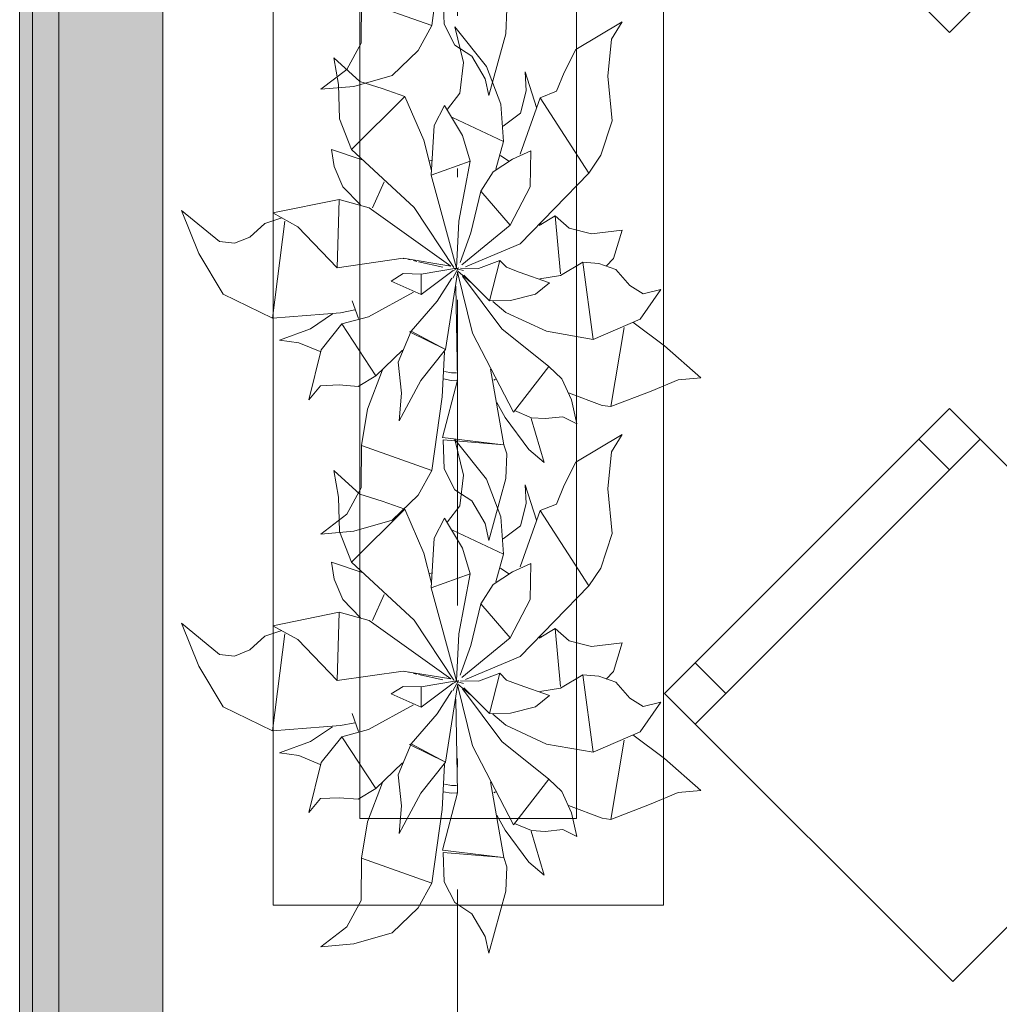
# Model space of a CAD drawing. Header units: millimetres. Extents: x 0 to 1184, y 0 to 836.
# Tile 58 of 86: x 81 to 92, y 576 to 587. Entities that reach past the tile are written whole.
import ezdxf
from ezdxf.xclip import XClip

# ---------------------------------------------------------------- set-up
doc = ezdxf.new("R2010")
doc.units = ezdxf.units.MM
doc.header["$MEASUREMENT"] = 0
doc.header["$XCLIPFRAME"] = 0
doc.linetypes.add('Штриховая', pattern=[5.644444, 2.822222, -2.822222])
doc.linetypes.add('Штрихпунктирная', pattern=[6.702778, 3.527778, -1.763889, 0, -1.411111])
for name, color, linetype in [('Интерьер - Мебель', 7, 'Continuous'), ('Конструктив - Стены наружние фасад', 7, 'Continuous'), ('Элемент Модели - Зона', 7, 'Continuous'), ('Элемент Модели - Оси', 7, 'Continuous')]:
    doc.layers.add(name, color=color, linetype=linetype)

# ---------------------------------------------------------------- blocks, each defined once
blk = doc.blocks.new('Чертеж_4_4', base_point=(-278.479, 89.564))
at = {"layer": 'Конструктив - Стены наружние фасад', "linetype": 'Continuous', "lineweight": 0, "true_color": 0x000000}
for points in [[(80.971, 630.564), (80.971, 512.189), (81.121, 512.189), (81.121, 630.564)], [(81.421, 626.564), (81.121, 626.564), (81.121, 512.189), (81.421, 512.189)], [(81.421, 626.564), (81.421, 512.189), (82.621, 512.189), (82.621, 626.564)]]:
    blk.add_hatch(color=18, dxfattribs=at).paths.add_polyline_path(points)
at = {"layer": 'Интерьер - Мебель', "color": 7, "linetype": 'Continuous', "lineweight": 15}
for p, q in [((83.895, 591.844), (83.895, 576.844)), ((88.395, 576.844), (88.395, 591.844)), ((84.895, 590.844), (84.895, 577.844)), ((87.395, 577.844), (87.395, 590.844)), ((88.762, 578.931), (92.05, 582.219)), ((91.697, 581.866), (91.343, 582.219)), ((89.116, 579.285), (88.762, 579.638)), ((84.895, 577.844), (87.395, 577.844)), ((83.895, 576.844), (88.395, 576.844))]:
    blk.add_line(p, q, dxfattribs=at)
at = {"layer": 'Интерьер - Мебель', "color": 252, "linetype": 'Continuous', "lineweight": 5}
for p, q in [((85.724, 586.988), (85.844, 587.838)), ((85.724, 586.988), (85.844, 587.838)), ((84.911, 586.787), (84.915, 587.275)), ((84.911, 586.787), (84.915, 587.275)), ((84.915, 587.275), (85.724, 586.988)), ((84.915, 587.275), (85.724, 586.988)), ((85.854, 587.34), (85.866, 587.004)), ((85.854, 587.34), (85.866, 587.004)), ((86.578, 586.893), (86.589, 587.177)), ((86.578, 586.893), (86.589, 587.177)), ((87.386, 586.714), (87.921, 587.033)), ((87.386, 586.714), (87.921, 587.033)), ((87.796, 586.831), (87.921, 587.033)), ((87.796, 586.831), (87.921, 587.033)), ((85.569, 586.702), (85.724, 586.988)), ((85.569, 586.702), (85.724, 586.988)), ((85.866, 587.004), (85.99, 586.764)), ((85.866, 587.004), (85.99, 586.764)), ((85.99, 586.975), (86.091, 586.564)), ((85.99, 586.975), (86.354, 586.516)), ((85.99, 586.975), (86.091, 586.564)), ((85.99, 586.975), (86.354, 586.516)), ((86.381, 586.181), (86.578, 586.893)), ((86.381, 586.181), (86.578, 586.893)), ((87.755, 586.404), (87.796, 586.831)), ((87.755, 586.404), (87.796, 586.831)), ((84.746, 586.483), (84.911, 586.787)), ((84.746, 586.483), (84.911, 586.787)), ((85.268, 586.414), (85.569, 586.702)), ((85.268, 586.414), (85.569, 586.702)), ((85.99, 586.764), (86.187, 586.635)), ((85.99, 586.764), (86.187, 586.635)), ((87.25, 586.449), (87.386, 586.714)), ((87.25, 586.449), (87.386, 586.714)), ((84.595, 586.616), (84.649, 586.308)), ((84.595, 586.616), (84.895, 586.343)), ((84.595, 586.616), (84.649, 586.308)), ((84.595, 586.616), (84.895, 586.343)), ((86.187, 586.635), (86.339, 586.374)), ((86.187, 586.635), (86.339, 586.374)), ((84.446, 586.254), (84.746, 586.483)), ((84.446, 586.254), (84.746, 586.483)), ((86.046, 586.21), (86.091, 586.564)), ((86.046, 586.21), (86.091, 586.564)), ((86.354, 586.516), (86.52, 586.082)), ((86.354, 586.516), (86.52, 586.082)), ((84.825, 586.287), (85.268, 586.414)), ((84.825, 586.287), (85.268, 586.414)), ((84.895, 586.343), (85.153, 586.264)), ((84.895, 586.343), (85.153, 586.264)), ((86.339, 586.374), (86.381, 586.181)), ((86.339, 586.374), (86.381, 586.181)), ((86.803, 586.453), (86.813, 586.235)), ((86.803, 586.453), (86.932, 586.044)), ((86.803, 586.453), (86.813, 586.235)), ((86.803, 586.453), (86.932, 586.044)), ((87.164, 586.23), (87.25, 586.449)), ((87.164, 586.23), (87.25, 586.449)), ((87.755, 586.404), (87.805, 585.889)), ((87.755, 586.404), (87.805, 585.889)), ((84.446, 586.254), (84.825, 586.287)), ((84.446, 586.254), (84.825, 586.287)), ((84.649, 586.308), (84.661, 585.914)), ((84.649, 586.308), (84.661, 585.914)), ((85.153, 586.264), (85.415, 586.17)), ((85.153, 586.264), (85.415, 586.17)), ((86.748, 585.978), (86.813, 586.235)), ((86.748, 585.978), (86.813, 586.235)), ((86.975, 586.154), (87.164, 586.23)), ((86.975, 586.154), (87.164, 586.23)), ((84.797, 585.559), (85.415, 586.17)), ((84.797, 585.559), (85.415, 586.17)), ((85.415, 586.17), (85.632, 585.665)), ((85.415, 586.17), (85.632, 585.665)), ((85.904, 586.025), (86.046, 586.21)), ((85.904, 586.025), (86.046, 586.21)), ((86.743, 585.505), (86.975, 586.154)), ((86.743, 585.505), (86.975, 586.154)), ((86.975, 586.154), (87.536, 585.286)), ((86.975, 586.154), (87.536, 585.286)), ((85.752, 585.836), (85.872, 586.066)), ((85.752, 585.836), (85.872, 586.066)), ((85.872, 586.066), (86.079, 585.719)), ((85.872, 586.066), (86.079, 585.719)), ((86.52, 586.082), (86.552, 585.65)), ((86.52, 586.082), (86.552, 585.65)), ((84.661, 585.914), (84.797, 585.559)), ((84.661, 585.914), (84.797, 585.559)), ((85.965, 585.929), (86.552, 585.65)), ((85.965, 585.929), (86.552, 585.65)), ((86.549, 585.828), (86.748, 585.978)), ((86.549, 585.828), (86.748, 585.978)), ((87.673, 585.493), (87.805, 585.889)), ((87.673, 585.493), (87.805, 585.889)), ((85.718, 585.264), (85.752, 585.836)), ((85.718, 585.264), (85.752, 585.836)), ((85.632, 585.665), (85.721, 585.316)), ((85.632, 585.665), (85.721, 585.316)), ((86.079, 585.719), (86.167, 585.423)), ((86.079, 585.719), (86.167, 585.423)), ((84.568, 585.56), (84.598, 585.363)), ((84.568, 585.56), (84.923, 585.44)), ((84.568, 585.56), (84.598, 585.363)), ((84.568, 585.56), (84.923, 585.44)), ((84.797, 585.559), (85.52, 584.891)), ((84.797, 585.559), (85.52, 584.891)), ((86.464, 585.333), (86.552, 585.65)), ((86.464, 585.333), (86.552, 585.65)), ((85.69, 585.425), (85.727, 585.437)), ((85.69, 585.425), (85.727, 585.437)), ((86.434, 585.302), (86.656, 585.447)), ((86.434, 585.302), (86.656, 585.447)), ((86.517, 585.491), (86.614, 585.424)), ((86.517, 585.491), (86.614, 585.424)), ((86.656, 585.447), (86.865, 585.543)), ((86.656, 585.447), (86.865, 585.543)), ((86.858, 585.128), (86.865, 585.543)), ((86.858, 585.128), (86.865, 585.543)), ((87.536, 585.286), (87.673, 585.493)), ((87.536, 585.286), (87.673, 585.493)), ((84.598, 585.363), (84.697, 585.129)), ((84.598, 585.363), (84.697, 585.129)), ((85.718, 585.264), (86.167, 585.423)), ((85.718, 585.264), (86.167, 585.423)), ((86.037, 584.732), (86.167, 585.423)), ((86.037, 584.732), (86.167, 585.423)), ((85.718, 585.264), (86.009, 584.192)), ((85.718, 585.264), (86.009, 584.192)), ((86.289, 585.078), (86.434, 585.302)), ((86.289, 585.078), (86.434, 585.302)), ((86.745, 584.472), (87.536, 585.286)), ((86.745, 584.472), (87.536, 585.286)), ((84.697, 585.129), (84.903, 584.919)), ((84.697, 585.129), (84.903, 584.919)), ((85.039, 584.887), (85.177, 585.188)), ((85.039, 584.887), (85.177, 585.188)), ((86.627, 584.685), (86.858, 585.128)), ((86.627, 584.685), (86.858, 585.128)), ((83.892, 584.827), (84.655, 584.983)), ((83.892, 584.827), (84.655, 584.983)), ((84.632, 584.193), (84.655, 584.983)), ((84.632, 584.193), (84.655, 584.983)), ((84.655, 584.983), (85.002, 584.887)), ((84.655, 584.983), (85.002, 584.887)), ((86.174, 584.599), (86.289, 585.078)), ((86.174, 584.599), (86.289, 585.078)), ((86.289, 585.078), (86.627, 584.685)), ((86.289, 585.078), (86.627, 584.685)), ((85.002, 584.887), (85.943, 584.215)), ((85.002, 584.887), (85.943, 584.215)), ((85.52, 584.891), (85.977, 584.198)), ((85.52, 584.891), (85.977, 584.198)), ((82.836, 584.857), (83.038, 584.361)), ((82.836, 584.857), (83.275, 584.496)), ((82.836, 584.857), (83.038, 584.361)), ((82.836, 584.857), (83.275, 584.496)), ((83.797, 584.707), (83.994, 584.771)), ((83.797, 584.707), (83.994, 584.771)), ((83.892, 584.827), (84.18, 584.668)), ((83.892, 584.827), (84.18, 584.668)), ((86.962, 584.684), (87.147, 584.793)), ((86.962, 584.684), (87.147, 584.793)), ((87.147, 584.793), (87.21, 584.124)), ((87.147, 584.793), (87.31, 584.653)), ((87.147, 584.793), (87.21, 584.124)), ((87.147, 584.793), (87.31, 584.653)), ((83.626, 584.549), (83.797, 584.707)), ((83.626, 584.549), (83.797, 584.707)), ((83.887, 583.615), (84.028, 584.732)), ((83.887, 583.615), (84.028, 584.732)), ((84.18, 584.668), (84.632, 584.193)), ((84.18, 584.668), (84.632, 584.193)), ((86.009, 584.192), (86.037, 584.732)), ((86.009, 584.192), (86.037, 584.732)), ((86.071, 584.229), (86.627, 584.685)), ((86.071, 584.229), (86.627, 584.685)), ((86.977, 584.715), (86.985, 584.691)), ((86.977, 584.715), (86.985, 584.691)), ((87.31, 584.653), (87.565, 584.588)), ((87.31, 584.653), (87.565, 584.588)), ((83.448, 584.478), (83.626, 584.549)), ((83.448, 584.478), (83.626, 584.549)), ((86.053, 584.257), (86.174, 584.599)), ((86.053, 584.257), (86.174, 584.599)), ((87.565, 584.588), (87.919, 584.627)), ((87.565, 584.588), (87.919, 584.627)), ((87.82, 584.3), (87.919, 584.627)), ((87.82, 584.3), (87.919, 584.627)), ((83.275, 584.496), (83.448, 584.478)), ((83.275, 584.496), (83.448, 584.478)), ((86.112, 584.205), (86.745, 584.472)), ((86.112, 584.205), (86.745, 584.472)), ((83.038, 584.361), (83.32, 583.891)), ((83.038, 584.361), (83.32, 583.891)), ((84.632, 584.193), (85.393, 584.304)), ((84.632, 584.193), (85.393, 584.304)), ((85.393, 584.304), (85.943, 584.215)), ((85.393, 584.304), (85.943, 584.215)), ((85.396, 584.302), (85.406, 584.3)), ((85.396, 584.302), (85.406, 584.3)), ((87.734, 584.212), (87.82, 584.3)), ((87.734, 584.212), (87.82, 584.3)), ((85.454, 584.289), (85.474, 584.285)), ((85.454, 584.289), (85.474, 584.285)), ((85.512, 584.277), (85.551, 584.268)), ((85.512, 584.277), (85.551, 584.268)), ((85.57, 584.264), (85.85, 584.203)), ((85.57, 584.264), (85.85, 584.203)), ((85.601, 584.12), (86.009, 584.192)), ((85.601, 584.12), (86.009, 584.192)), ((85.967, 584.076), (86.031, 584.196)), ((85.967, 584.076), (86.031, 584.196)), ((85.974, 584.165), (86.031, 584.196)), ((85.974, 584.165), (86.031, 584.196)), ((85.984, 584.188), (86.004, 584.183)), ((85.984, 584.188), (86.004, 584.183)), ((85.999, 584.184), (86.009, 584.192)), ((85.999, 584.184), (86.009, 584.192)), ((86.056, 584.191), (86.263, 584.185)), ((86.056, 584.191), (86.263, 584.185)), ((86.263, 584.185), (86.509, 584.278)), ((86.263, 584.185), (86.509, 584.278)), ((86.391, 583.813), (86.509, 584.278)), ((86.391, 583.813), (86.509, 584.278)), ((86.509, 584.278), (86.586, 584.2)), ((86.509, 584.278), (86.586, 584.2)), ((86.586, 584.2), (86.731, 584.143)), ((86.586, 584.2), (86.731, 584.143)), ((87.21, 584.105), (87.466, 584.261)), ((87.21, 584.105), (87.466, 584.261)), ((87.466, 584.261), (87.585, 583.369)), ((87.466, 584.261), (87.65, 584.246)), ((87.466, 584.261), (87.585, 583.369)), ((87.466, 584.261), (87.65, 584.246)), ((87.65, 584.246), (87.846, 584.176)), ((87.65, 584.246), (87.846, 584.176)), ((85.256, 584.039), (85.394, 584.128)), ((85.256, 584.039), (85.394, 584.128)), ((85.394, 584.128), (85.601, 584.12)), ((85.394, 584.128), (85.601, 584.12)), ((85.601, 584.12), (85.603, 583.885)), ((85.601, 584.12), (85.603, 583.885)), ((85.603, 583.885), (85.969, 584.162)), ((85.603, 583.885), (85.969, 584.162)), ((85.788, 583.811), (85.954, 584.074)), ((85.788, 583.811), (85.954, 584.074)), ((85.884, 583.252), (86.022, 584.135)), ((85.884, 583.252), (86.022, 584.135)), ((86.021, 584.144), (86.194, 583.44)), ((86.021, 584.144), (86.194, 583.44)), ((86.023, 584.178), (86.092, 584.162)), ((86.023, 584.178), (86.092, 584.162)), ((86.023, 584.154), (86.169, 584.029)), ((86.023, 584.154), (86.169, 584.029)), ((86.079, 584.099), (86.533, 583.49)), ((86.079, 584.099), (86.533, 583.49)), ((86.093, 584.108), (86.391, 583.813)), ((86.093, 584.108), (86.391, 583.813)), ((86.731, 584.143), (87.083, 584.02)), ((86.731, 584.143), (87.083, 584.02)), ((86.972, 584.068), (87.21, 584.105)), ((86.972, 584.068), (87.21, 584.105)), ((87.846, 584.176), (88.007, 583.991)), ((87.846, 584.176), (88.007, 583.991)), ((85.256, 584.039), (85.603, 583.885)), ((85.256, 584.039), (85.603, 583.885)), ((86.002, 583.981), (86.02, 582.899)), ((86.002, 583.981), (86.02, 582.899)), ((86.922, 583.891), (87.083, 584.02)), ((86.922, 583.891), (87.083, 584.02)), ((88.007, 583.991), (88.161, 583.893)), ((88.007, 583.991), (88.161, 583.893)), ((83.32, 583.891), (83.887, 583.615)), ((83.32, 583.891), (83.887, 583.615)), ((84.994, 583.63), (85.512, 583.913)), ((84.994, 583.63), (85.512, 583.913)), ((86.632, 583.816), (86.922, 583.891)), ((86.632, 583.816), (86.922, 583.891)), ((88.127, 583.602), (88.367, 583.945)), ((88.127, 583.602), (88.367, 583.945)), ((88.161, 583.893), (88.367, 583.945)), ((88.161, 583.893), (88.367, 583.945)), ((84.807, 583.814), (84.878, 583.608)), ((84.807, 583.814), (84.878, 583.608)), ((85.488, 583.464), (85.788, 583.811)), ((85.488, 583.464), (85.788, 583.811)), ((86.391, 583.813), (86.632, 583.816)), ((86.391, 583.813), (86.632, 583.816)), ((86.43, 583.806), (86.577, 583.68)), ((86.43, 583.806), (86.577, 583.68)), ((83.887, 583.615), (84.671, 583.674)), ((83.887, 583.615), (84.671, 583.674)), ((84.324, 583.489), (84.579, 583.662)), ((84.324, 583.489), (84.579, 583.662)), ((84.671, 583.674), (84.836, 583.708)), ((84.671, 583.674), (84.836, 583.708)), ((84.686, 583.547), (84.994, 583.63)), ((84.686, 583.547), (84.994, 583.63)), ((86.577, 583.68), (87.046, 583.462)), ((86.577, 583.68), (87.046, 583.462)), ((84.448, 583.249), (84.686, 583.547)), ((84.448, 583.249), (84.686, 583.547)), ((84.686, 583.547), (85.08, 582.95)), ((84.686, 583.547), (85.08, 582.95)), ((87.585, 583.369), (88.127, 583.602)), ((87.585, 583.369), (88.127, 583.602)), ((87.788, 582.593), (87.945, 583.505)), ((87.788, 582.593), (87.945, 583.505)), ((88.043, 583.566), (88.41, 583.294)), ((88.043, 583.566), (88.41, 583.294)), ((83.966, 583.36), (84.324, 583.489)), ((83.966, 583.36), (84.324, 583.489)), ((85.336, 583.106), (85.488, 583.464)), ((85.336, 583.106), (85.488, 583.464)), ((85.466, 583.457), (85.488, 583.464)), ((85.466, 583.457), (85.488, 583.464)), ((85.466, 583.457), (85.884, 583.252)), ((85.466, 583.457), (85.884, 583.252)), ((85.488, 583.464), (85.884, 583.252)), ((85.488, 583.464), (85.884, 583.252)), ((86.194, 583.44), (86.667, 582.529)), ((86.194, 583.44), (86.667, 582.529)), ((86.533, 583.49), (87.073, 583.057)), ((86.533, 583.49), (87.073, 583.057)), ((87.046, 583.462), (87.585, 583.369)), ((87.046, 583.462), (87.585, 583.369)), ((83.966, 583.36), (84.19, 583.328)), ((83.966, 583.36), (84.19, 583.328)), ((84.19, 583.328), (84.437, 583.228)), ((84.19, 583.328), (84.437, 583.228)), ((88.41, 583.294), (88.827, 582.926)), ((88.41, 583.294), (88.827, 582.926)), ((84.306, 582.672), (84.448, 583.249)), ((84.306, 582.672), (84.448, 583.249)), ((85.08, 582.95), (85.387, 583.243)), ((85.08, 582.95), (85.387, 583.243)), ((85.599, 582.895), (85.884, 583.252)), ((85.599, 582.895), (85.884, 583.252)), ((85.844, 582.708), (85.872, 583.227)), ((85.844, 582.708), (85.872, 583.227)), ((85.336, 583.106), (85.376, 582.75)), ((85.336, 583.106), (85.376, 582.75)), ((86.667, 582.529), (87.073, 583.057)), ((86.667, 582.529), (87.073, 583.057)), ((87.073, 583.057), (87.224, 582.914)), ((87.073, 583.057), (87.224, 582.914)), ((84.877, 582.826), (85.08, 582.95)), ((84.877, 582.826), (85.08, 582.95)), ((84.981, 582.564), (85.157, 583.019)), ((84.981, 582.564), (85.157, 583.019)), ((85.871, 582.998), (85.952, 582.982)), ((85.871, 582.998), (85.952, 582.982)), ((85.952, 582.982), (86.008, 582.985)), ((85.952, 582.982), (86.008, 582.985)), ((86.403, 583.024), (86.554, 582.154)), ((86.403, 583.024), (86.554, 582.154)), ((84.306, 582.672), (84.441, 582.833)), ((84.306, 582.672), (84.441, 582.833)), ((84.441, 582.833), (84.656, 582.843)), ((84.441, 582.833), (84.656, 582.843)), ((84.656, 582.843), (84.877, 582.826)), ((84.656, 582.843), (84.877, 582.826)), ((85.348, 582.431), (85.599, 582.895)), ((85.348, 582.431), (85.599, 582.895)), ((85.848, 582.237), (86.02, 582.899)), ((85.848, 582.237), (86.02, 582.899)), ((85.86, 582.912), (85.948, 582.895)), ((85.86, 582.912), (85.948, 582.895)), ((85.948, 582.895), (86.015, 582.899)), ((85.948, 582.895), (86.015, 582.899)), ((86.44, 582.897), (86.46, 582.91)), ((86.44, 582.897), (86.46, 582.91)), ((87.224, 582.914), (87.337, 582.67)), ((87.224, 582.914), (87.337, 582.67)), ((88.256, 582.773), (88.567, 582.902)), ((88.256, 582.773), (88.567, 582.902)), ((88.567, 582.902), (88.827, 582.926)), ((88.567, 582.902), (88.827, 582.926)), ((85.348, 582.431), (85.376, 582.75)), ((85.348, 582.431), (85.376, 582.75)), ((85.724, 581.858), (85.844, 582.708)), ((85.724, 581.858), (85.844, 582.708)), ((87.3, 582.753), (87.689, 582.606)), ((87.3, 582.753), (87.689, 582.606)), ((87.788, 582.593), (88.256, 582.773)), ((87.788, 582.593), (88.256, 582.773)), ((86.473, 582.642), (86.571, 582.469)), ((86.473, 582.642), (86.571, 582.469)), ((87.337, 582.67), (87.396, 582.394)), ((87.337, 582.67), (87.396, 582.394)), ((87.689, 582.606), (87.788, 582.593)), ((87.689, 582.606), (87.788, 582.593)), ((84.915, 582.144), (84.981, 582.564)), ((84.915, 582.144), (84.981, 582.564)), ((86.68, 582.547), (86.874, 582.463)), ((86.68, 582.547), (86.874, 582.463)), ((86.571, 582.469), (86.844, 582.099)), ((86.571, 582.469), (86.844, 582.099)), ((86.869, 582.457), (87.021, 581.949)), ((86.869, 582.457), (87.021, 581.949)), ((86.874, 582.463), (87.033, 582.455)), ((86.874, 582.463), (87.033, 582.455)), ((87.033, 582.455), (87.234, 582.475)), ((87.033, 582.455), (87.234, 582.475)), ((87.234, 582.475), (87.396, 582.394)), ((87.234, 582.475), (87.396, 582.394)), ((87.386, 581.954), (87.921, 582.273)), ((87.386, 581.954), (87.921, 582.273)), ((87.796, 582.07), (87.921, 582.273)), ((87.796, 582.07), (87.921, 582.273)), ((84.911, 581.656), (84.915, 582.144)), ((84.911, 581.656), (84.915, 582.144)), ((84.915, 582.144), (85.724, 581.858)), ((84.915, 582.144), (85.724, 581.858)), ((85.848, 582.237), (86.516, 582.158)), ((85.848, 582.237), (86.516, 582.158)), ((85.854, 582.209), (85.866, 581.874)), ((85.854, 582.209), (86.554, 582.154)), ((85.854, 582.209), (85.866, 581.874)), ((85.854, 582.209), (86.554, 582.154)), ((85.99, 582.214), (86.091, 581.804)), ((85.99, 582.214), (86.354, 581.756)), ((85.99, 582.214), (86.091, 581.804)), ((85.99, 582.214), (86.354, 581.756)), ((86.554, 582.154), (86.589, 582.047)), ((86.554, 582.154), (86.589, 582.047)), ((86.578, 581.763), (86.589, 582.047)), ((86.578, 581.763), (86.589, 582.047)), ((86.844, 582.099), (87.021, 581.949)), ((86.844, 582.099), (87.021, 581.949)), ((87.755, 581.644), (87.796, 582.07)), ((87.755, 581.644), (87.796, 582.07)), ((87.25, 581.689), (87.386, 581.954)), ((87.25, 581.689), (87.386, 581.954)), ((84.595, 581.856), (84.649, 581.548)), ((84.595, 581.856), (84.895, 581.583)), ((84.595, 581.856), (84.649, 581.548)), ((84.595, 581.856), (84.895, 581.583)), ((85.569, 581.572), (85.724, 581.858)), ((85.569, 581.572), (85.724, 581.858)), ((85.866, 581.874), (85.99, 581.633)), ((85.866, 581.874), (85.99, 581.633)), ((86.046, 581.45), (86.091, 581.804)), ((86.046, 581.45), (86.091, 581.804)), ((86.354, 581.756), (86.52, 581.322)), ((86.354, 581.756), (86.52, 581.322)), ((86.381, 581.05), (86.578, 581.763)), ((86.381, 581.05), (86.578, 581.763)), ((86.803, 581.693), (86.813, 581.475)), ((86.803, 581.693), (86.932, 581.284)), ((86.803, 581.693), (86.813, 581.475)), ((86.803, 581.693), (86.932, 581.284)), ((87.164, 581.469), (87.25, 581.689)), ((87.164, 581.469), (87.25, 581.689)), ((84.746, 581.353), (84.911, 581.656)), ((84.746, 581.353), (84.911, 581.656)), ((84.895, 581.583), (85.153, 581.503)), ((84.895, 581.583), (85.153, 581.503)), ((85.268, 581.284), (85.569, 581.572)), ((85.268, 581.284), (85.569, 581.572)), ((85.99, 581.633), (86.187, 581.505)), ((85.99, 581.633), (86.187, 581.505)), ((87.755, 581.644), (87.805, 581.129)), ((87.755, 581.644), (87.805, 581.129)), ((84.649, 581.548), (84.661, 581.154)), ((84.649, 581.548), (84.661, 581.154)), ((85.153, 581.503), (85.415, 581.41)), ((85.153, 581.503), (85.415, 581.41)), ((86.187, 581.505), (86.339, 581.244)), ((86.187, 581.505), (86.339, 581.244)), ((86.748, 581.218), (86.813, 581.475)), ((86.748, 581.218), (86.813, 581.475)), ((86.975, 581.394), (87.164, 581.469)), ((86.975, 581.394), (87.164, 581.469)), ((84.446, 581.123), (84.746, 581.353)), ((84.446, 581.123), (84.746, 581.353)), ((84.797, 580.799), (85.415, 581.41)), ((84.797, 580.799), (85.415, 581.41)), ((85.415, 581.41), (85.632, 580.904)), ((85.415, 581.41), (85.632, 580.904)), ((85.904, 581.265), (86.046, 581.45)), ((85.904, 581.265), (86.046, 581.45)), ((86.743, 580.745), (86.975, 581.394)), ((86.743, 580.745), (86.975, 581.394)), ((86.975, 581.394), (87.536, 580.526)), ((86.975, 581.394), (87.536, 580.526)), ((84.825, 581.156), (85.268, 581.284)), ((84.825, 581.156), (85.268, 581.284)), ((85.752, 581.076), (85.872, 581.306)), ((85.752, 581.076), (85.872, 581.306)), ((85.872, 581.306), (86.079, 580.959)), ((85.872, 581.306), (86.079, 580.959)), ((86.339, 581.244), (86.381, 581.05)), ((86.339, 581.244), (86.381, 581.05)), ((86.52, 581.322), (86.552, 580.89)), ((86.52, 581.322), (86.552, 580.89)), ((84.446, 581.123), (84.825, 581.156)), ((84.446, 581.123), (84.825, 581.156)), ((84.661, 581.154), (84.797, 580.799)), ((84.661, 581.154), (84.797, 580.799)), ((85.965, 581.169), (86.552, 580.89)), ((85.965, 581.169), (86.552, 580.89)), ((86.549, 581.067), (86.748, 581.218)), ((86.549, 581.067), (86.748, 581.218)), ((87.673, 580.732), (87.805, 581.129)), ((87.673, 580.732), (87.805, 581.129)), ((85.718, 580.504), (85.752, 581.076)), ((85.718, 580.504), (85.752, 581.076)), ((85.632, 580.904), (85.721, 580.556)), ((85.632, 580.904), (85.721, 580.556)), ((86.079, 580.959), (86.167, 580.663)), ((86.079, 580.959), (86.167, 580.663)), ((84.568, 580.799), (84.598, 580.602)), ((84.568, 580.799), (84.923, 580.68)), ((84.568, 580.799), (84.598, 580.602)), ((84.568, 580.799), (84.923, 580.68)), ((84.797, 580.799), (85.52, 580.131)), ((84.797, 580.799), (85.52, 580.131)), ((86.464, 580.572), (86.552, 580.89)), ((86.464, 580.572), (86.552, 580.89)), ((86.656, 580.687), (86.865, 580.783)), ((86.656, 580.687), (86.865, 580.783)), ((86.858, 580.368), (86.865, 580.783)), ((86.858, 580.368), (86.865, 580.783)), ((85.69, 580.665), (85.727, 580.677)), ((85.69, 580.665), (85.727, 580.677)), ((86.434, 580.542), (86.656, 580.687)), ((86.434, 580.542), (86.656, 580.687)), ((86.517, 580.731), (86.614, 580.664)), ((86.517, 580.731), (86.614, 580.664)), ((87.536, 580.526), (87.673, 580.732)), ((87.536, 580.526), (87.673, 580.732)), ((84.598, 580.602), (84.697, 580.368)), ((84.598, 580.602), (84.697, 580.368)), ((85.718, 580.504), (86.167, 580.663)), ((85.718, 580.504), (86.167, 580.663)), ((86.037, 579.972), (86.167, 580.663)), ((86.037, 579.972), (86.167, 580.663)), ((85.718, 580.504), (86.009, 579.432)), ((85.718, 580.504), (86.009, 579.432)), ((86.289, 580.318), (86.434, 580.542)), ((86.289, 580.318), (86.434, 580.542)), ((86.745, 579.712), (87.536, 580.526)), ((86.745, 579.712), (87.536, 580.526)), ((84.697, 580.368), (84.903, 580.158)), ((84.697, 580.368), (84.903, 580.158)), ((85.039, 580.127), (85.177, 580.428)), ((85.039, 580.127), (85.177, 580.428)), ((86.627, 579.925), (86.858, 580.368)), ((86.627, 579.925), (86.858, 580.368)), ((83.892, 580.066), (84.655, 580.222)), ((83.892, 580.066), (84.655, 580.222)), ((84.632, 579.433), (84.655, 580.222)), ((84.632, 579.433), (84.655, 580.222)), ((84.655, 580.222), (85.002, 580.127)), ((84.655, 580.222), (85.002, 580.127)), ((86.174, 579.839), (86.289, 580.318)), ((86.174, 579.839), (86.289, 580.318)), ((86.289, 580.318), (86.627, 579.925)), ((86.289, 580.318), (86.627, 579.925)), ((82.836, 580.096), (83.038, 579.601)), ((82.836, 580.096), (83.275, 579.736)), ((82.836, 580.096), (83.038, 579.601)), ((82.836, 580.096), (83.275, 579.736)), ((85.002, 580.127), (85.943, 579.455)), ((85.002, 580.127), (85.943, 579.455)), ((85.52, 580.131), (85.977, 579.438)), ((85.52, 580.131), (85.977, 579.438)), ((83.797, 579.947), (83.994, 580.011)), ((83.797, 579.947), (83.994, 580.011)), ((83.892, 580.066), (84.18, 579.908)), ((83.892, 580.066), (84.18, 579.908)), ((86.962, 579.923), (87.147, 580.033)), ((86.962, 579.923), (87.147, 580.033)), ((87.147, 580.033), (87.21, 579.364)), ((87.147, 580.033), (87.31, 579.893)), ((87.147, 580.033), (87.21, 579.364)), ((87.147, 580.033), (87.31, 579.893)), ((83.626, 579.789), (83.797, 579.947)), ((83.626, 579.789), (83.797, 579.947)), ((83.887, 578.855), (84.028, 579.972)), ((83.887, 578.855), (84.028, 579.972)), ((84.18, 579.908), (84.632, 579.433)), ((84.18, 579.908), (84.632, 579.433)), ((86.009, 579.432), (86.037, 579.972)), ((86.009, 579.432), (86.037, 579.972)), ((86.071, 579.468), (86.627, 579.925)), ((86.071, 579.468), (86.627, 579.925)), ((86.977, 579.955), (86.985, 579.931)), ((86.977, 579.955), (86.985, 579.931)), ((87.31, 579.893), (87.565, 579.827)), ((87.31, 579.893), (87.565, 579.827)), ((83.448, 579.717), (83.626, 579.789)), ((83.448, 579.717), (83.626, 579.789)), ((86.053, 579.497), (86.174, 579.839)), ((86.053, 579.497), (86.174, 579.839)), ((87.565, 579.827), (87.919, 579.867)), ((87.565, 579.827), (87.919, 579.867)), ((87.82, 579.54), (87.919, 579.867)), ((87.82, 579.54), (87.919, 579.867)), ((83.275, 579.736), (83.448, 579.717)), ((83.275, 579.736), (83.448, 579.717)), ((86.112, 579.445), (86.745, 579.712)), ((86.112, 579.445), (86.745, 579.712)), ((83.038, 579.601), (83.32, 579.131)), ((83.038, 579.601), (83.32, 579.131)), ((84.632, 579.433), (85.393, 579.544)), ((84.632, 579.433), (85.393, 579.544)), ((85.393, 579.544), (85.943, 579.455)), ((85.393, 579.544), (85.943, 579.455)), ((85.396, 579.542), (85.406, 579.54)), ((85.396, 579.542), (85.406, 579.54)), ((85.454, 579.529), (85.474, 579.525)), ((85.454, 579.529), (85.474, 579.525)), ((87.734, 579.451), (87.82, 579.54)), ((87.734, 579.451), (87.82, 579.54)), ((85.512, 579.516), (85.551, 579.508)), ((85.512, 579.516), (85.551, 579.508)), ((85.57, 579.504), (85.85, 579.443)), ((85.57, 579.504), (85.85, 579.443)), ((85.601, 579.36), (86.009, 579.432)), ((85.601, 579.36), (86.009, 579.432)), ((85.967, 579.315), (86.031, 579.436)), ((85.967, 579.315), (86.031, 579.436)), ((85.974, 579.404), (86.031, 579.436)), ((85.974, 579.404), (86.031, 579.436)), ((85.984, 579.427), (86.004, 579.423)), ((85.984, 579.427), (86.004, 579.423)), ((85.999, 579.424), (86.009, 579.432)), ((85.999, 579.424), (86.009, 579.432)), ((86.023, 579.418), (86.092, 579.401)), ((86.023, 579.418), (86.092, 579.401)), ((86.056, 579.43), (86.263, 579.425)), ((86.056, 579.43), (86.263, 579.425)), ((86.263, 579.425), (86.509, 579.518)), ((86.263, 579.425), (86.509, 579.518)), ((86.391, 579.053), (86.509, 579.518)), ((86.391, 579.053), (86.509, 579.518)), ((86.509, 579.518), (86.586, 579.44)), ((86.509, 579.518), (86.586, 579.44)), ((86.586, 579.44), (86.731, 579.383)), ((86.586, 579.44), (86.731, 579.383)), ((87.21, 579.345), (87.466, 579.501)), ((87.21, 579.345), (87.466, 579.501)), ((87.466, 579.501), (87.585, 578.609)), ((87.466, 579.501), (87.65, 579.486)), ((87.466, 579.501), (87.585, 578.609)), ((87.466, 579.501), (87.65, 579.486)), ((87.65, 579.486), (87.846, 579.416)), ((87.65, 579.486), (87.846, 579.416)), ((87.846, 579.416), (88.007, 579.231)), ((87.846, 579.416), (88.007, 579.231)), ((85.256, 579.279), (85.394, 579.367)), ((85.256, 579.279), (85.394, 579.367)), ((85.394, 579.367), (85.601, 579.36)), ((85.394, 579.367), (85.601, 579.36)), ((85.601, 579.36), (85.603, 579.125)), ((85.601, 579.36), (85.603, 579.125)), ((85.603, 579.125), (85.969, 579.402)), ((85.603, 579.125), (85.969, 579.402)), ((85.788, 579.051), (85.954, 579.314)), ((85.788, 579.051), (85.954, 579.314)), ((85.884, 578.492), (86.022, 579.375)), ((85.884, 578.492), (86.022, 579.375)), ((86.021, 579.383), (86.194, 578.679)), ((86.021, 579.383), (86.194, 578.679)), ((86.023, 579.394), (86.169, 579.269)), ((86.023, 579.394), (86.169, 579.269)), ((86.079, 579.338), (86.533, 578.729)), ((86.079, 579.338), (86.533, 578.729)), ((86.093, 579.348), (86.391, 579.053)), ((86.093, 579.348), (86.391, 579.053)), ((86.731, 579.383), (87.083, 579.26)), ((86.731, 579.383), (87.083, 579.26)), ((86.972, 579.307), (87.21, 579.345)), ((86.972, 579.307), (87.21, 579.345)), ((85.256, 579.279), (85.603, 579.125)), ((85.256, 579.279), (85.603, 579.125)), ((86.002, 579.221), (86.02, 578.139)), ((86.002, 579.221), (86.02, 578.139)), ((86.922, 579.131), (87.083, 579.26)), ((86.922, 579.131), (87.083, 579.26)), ((88.007, 579.231), (88.161, 579.133)), ((88.007, 579.231), (88.161, 579.133)), ((83.32, 579.131), (83.887, 578.855)), ((83.32, 579.131), (83.887, 578.855)), ((84.994, 578.87), (85.512, 579.153)), ((84.994, 578.87), (85.512, 579.153)), ((86.632, 579.056), (86.922, 579.131)), ((86.632, 579.056), (86.922, 579.131)), ((88.127, 578.842), (88.367, 579.184)), ((88.127, 578.842), (88.367, 579.184)), ((88.161, 579.133), (88.367, 579.184)), ((88.161, 579.133), (88.367, 579.184)), ((84.807, 579.054), (84.878, 578.848)), ((84.807, 579.054), (84.878, 578.848)), ((85.488, 578.704), (85.788, 579.051)), ((85.488, 578.704), (85.788, 579.051)), ((86.391, 579.053), (86.632, 579.056)), ((86.391, 579.053), (86.632, 579.056)), ((86.43, 579.045), (86.577, 578.92)), ((86.43, 579.045), (86.577, 578.92)), ((83.887, 578.855), (84.671, 578.914)), ((83.887, 578.855), (84.671, 578.914)), ((84.324, 578.729), (84.579, 578.901)), ((84.324, 578.729), (84.579, 578.901)), ((84.671, 578.914), (84.836, 578.948)), ((84.671, 578.914), (84.836, 578.948)), ((84.686, 578.786), (84.994, 578.87)), ((84.686, 578.786), (84.994, 578.87)), ((86.577, 578.92), (87.046, 578.702)), ((86.577, 578.92), (87.046, 578.702)), ((84.448, 578.489), (84.686, 578.786)), ((84.448, 578.489), (84.686, 578.786)), ((84.686, 578.786), (85.08, 578.19)), ((84.686, 578.786), (85.08, 578.19)), ((87.585, 578.609), (88.127, 578.842)), ((87.585, 578.609), (88.127, 578.842)), ((87.788, 577.833), (87.945, 578.745)), ((87.788, 577.833), (87.945, 578.745)), ((88.043, 578.806), (88.41, 578.534)), ((88.043, 578.806), (88.41, 578.534)), ((83.966, 578.6), (84.324, 578.729)), ((83.966, 578.6), (84.324, 578.729)), ((85.336, 578.345), (85.488, 578.704)), ((85.336, 578.345), (85.488, 578.704)), ((85.466, 578.697), (85.488, 578.704)), ((85.466, 578.697), (85.488, 578.704)), ((85.466, 578.697), (85.884, 578.492)), ((85.466, 578.697), (85.884, 578.492)), ((85.488, 578.704), (85.884, 578.492)), ((85.488, 578.704), (85.884, 578.492)), ((86.194, 578.679), (86.667, 577.769)), ((86.194, 578.679), (86.667, 577.769)), ((86.533, 578.729), (87.073, 578.297)), ((86.533, 578.729), (87.073, 578.297)), ((87.046, 578.702), (87.585, 578.609)), ((87.046, 578.702), (87.585, 578.609)), ((83.966, 578.6), (84.19, 578.568)), ((83.966, 578.6), (84.19, 578.568)), ((84.19, 578.568), (84.437, 578.467)), ((84.19, 578.568), (84.437, 578.467)), ((88.41, 578.534), (88.827, 578.166)), ((88.41, 578.534), (88.827, 578.166)), ((84.306, 577.912), (84.448, 578.489)), ((84.306, 577.912), (84.448, 578.489)), ((85.08, 578.19), (85.387, 578.483)), ((85.08, 578.19), (85.387, 578.483)), ((85.599, 578.135), (85.884, 578.492)), ((85.599, 578.135), (85.884, 578.492)), ((85.844, 577.948), (85.872, 578.467)), ((85.844, 577.948), (85.872, 578.467)), ((85.336, 578.345), (85.376, 577.989)), ((85.336, 578.345), (85.376, 577.989)), ((86.667, 577.769), (87.073, 578.297)), ((86.667, 577.769), (87.073, 578.297)), ((87.073, 578.297), (87.224, 578.154)), ((87.073, 578.297), (87.224, 578.154)), ((84.877, 578.066), (85.08, 578.19)), ((84.877, 578.066), (85.08, 578.19)), ((84.981, 577.804), (85.157, 578.259)), ((84.981, 577.804), (85.157, 578.259)), ((85.871, 578.238), (85.952, 578.222)), ((85.871, 578.238), (85.952, 578.222)), ((85.952, 578.222), (86.008, 578.225)), ((85.952, 578.222), (86.008, 578.225)), ((86.403, 578.264), (86.554, 577.393)), ((86.403, 578.264), (86.554, 577.393)), ((88.567, 578.142), (88.827, 578.166)), ((88.567, 578.142), (88.827, 578.166)), ((84.306, 577.912), (84.441, 578.073)), ((84.306, 577.912), (84.441, 578.073)), ((84.441, 578.073), (84.656, 578.083)), ((84.441, 578.073), (84.656, 578.083)), ((84.656, 578.083), (84.877, 578.066)), ((84.656, 578.083), (84.877, 578.066)), ((85.348, 577.671), (85.599, 578.135)), ((85.348, 577.671), (85.599, 578.135)), ((85.848, 577.477), (86.02, 578.139)), ((85.848, 577.477), (86.02, 578.139)), ((85.86, 578.152), (85.948, 578.135)), ((85.86, 578.152), (85.948, 578.135)), ((85.948, 578.135), (86.015, 578.139)), ((85.948, 578.135), (86.015, 578.139)), ((86.44, 578.137), (86.46, 578.15)), ((86.44, 578.137), (86.46, 578.15)), ((87.224, 578.154), (87.337, 577.91)), ((87.224, 578.154), (87.337, 577.91)), ((88.256, 578.013), (88.567, 578.142)), ((88.256, 578.013), (88.567, 578.142)), ((85.348, 577.671), (85.376, 577.989)), ((85.348, 577.671), (85.376, 577.989)), ((85.724, 577.098), (85.844, 577.948)), ((85.724, 577.098), (85.844, 577.948)), ((87.3, 577.992), (87.689, 577.846)), ((87.3, 577.992), (87.689, 577.846)), ((87.788, 577.833), (88.256, 578.013)), ((87.788, 577.833), (88.256, 578.013)), ((86.473, 577.882), (86.571, 577.709)), ((86.473, 577.882), (86.571, 577.709)), ((87.337, 577.91), (87.396, 577.634)), ((87.337, 577.91), (87.396, 577.634)), ((87.689, 577.846), (87.788, 577.833)), ((87.689, 577.846), (87.788, 577.833)), ((84.915, 577.384), (84.981, 577.804)), ((84.915, 577.384), (84.981, 577.804)), ((86.68, 577.786), (86.874, 577.703)), ((86.68, 577.786), (86.874, 577.703)), ((87.033, 577.694), (87.234, 577.715)), ((87.033, 577.694), (87.234, 577.715)), ((87.234, 577.715), (87.396, 577.634)), ((87.234, 577.715), (87.396, 577.634)), ((86.571, 577.709), (86.844, 577.339)), ((86.571, 577.709), (86.844, 577.339)), ((86.869, 577.697), (87.021, 577.189)), ((86.869, 577.697), (87.021, 577.189)), ((86.874, 577.703), (87.033, 577.694)), ((86.874, 577.703), (87.033, 577.694)), ((84.911, 576.896), (84.915, 577.384)), ((84.911, 576.896), (84.915, 577.384)), ((84.915, 577.384), (85.724, 577.098)), ((84.915, 577.384), (85.724, 577.098)), ((85.848, 577.477), (86.516, 577.398)), ((85.848, 577.477), (86.516, 577.398)), ((85.854, 577.449), (85.866, 577.114)), ((85.854, 577.449), (86.554, 577.393)), ((85.854, 577.449), (85.866, 577.114)), ((85.854, 577.449), (86.554, 577.393)), ((86.554, 577.393), (86.589, 577.287)), ((86.554, 577.393), (86.589, 577.287)), ((86.578, 577.003), (86.589, 577.287)), ((86.578, 577.003), (86.589, 577.287)), ((86.844, 577.339), (87.021, 577.189)), ((86.844, 577.339), (87.021, 577.189)), ((85.569, 576.812), (85.724, 577.098)), ((85.569, 576.812), (85.724, 577.098)), ((85.866, 577.114), (85.99, 576.873)), ((85.866, 577.114), (85.99, 576.873)), ((86.381, 576.29), (86.578, 577.003)), ((86.381, 576.29), (86.578, 577.003)), ((84.746, 576.592), (84.911, 576.896)), ((84.746, 576.592), (84.911, 576.896)), ((85.268, 576.524), (85.569, 576.812)), ((85.268, 576.524), (85.569, 576.812)), ((85.99, 576.873), (86.187, 576.744)), ((85.99, 576.873), (86.187, 576.744)), ((86.187, 576.744), (86.339, 576.483)), ((86.187, 576.744), (86.339, 576.483)), ((84.446, 576.363), (84.746, 576.592)), ((84.446, 576.363), (84.746, 576.592)), ((84.825, 576.396), (85.268, 576.524)), ((84.825, 576.396), (85.268, 576.524)), ((86.339, 576.483), (86.381, 576.29)), ((86.339, 576.483), (86.381, 576.29)), ((84.446, 576.363), (84.825, 576.396)), ((84.446, 576.363), (84.825, 576.396))]:
    blk.add_line(p, q, dxfattribs=at)
at = {"layer": 'Интерьер - Мебель', "color": 7, "linetype": 'Continuous', "lineweight": 15, "flags": 128}
for points in [[(95.02, 590.234), (91.732, 593.522), (88.409, 590.198), (91.697, 586.91)], [(91.732, 575.961), (95.02, 579.249), (91.697, 582.573), (88.409, 579.285)]]:
    blk.add_lwpolyline(points, close=True, dxfattribs=at)
at = {"layer": 'Конструктив - Стены наружние фасад', "color": 251, "linetype": 'Continuous', "lineweight": 20, "true_color": 0x575757}
for p, q in [((81.121, 512.189), (81.121, 626.564)), ((81.421, 512.189), (81.421, 626.564))]:
    blk.add_line(p, q, dxfattribs=at)
at = {"layer": 'Конструктив - Стены наружние фасад', "color": 251, "linetype": 'Continuous', "lineweight": 20, "true_color": 0x575757, "flags": 128}
for points in [[(80.971, 630.564), (80.971, 512.189)], [(82.621, 513.414), (82.621, 626.564)]]:
    blk.add_lwpolyline(points, dxfattribs=at)
at = {"layer": 'Элемент Модели - Зона', "color": 7, "linetype": 'Штриховая', "lineweight": 15, "flags": 128}
blk.add_lwpolyline([(82.621, 541.138), (82.621, 539.138), (83.021, 539.138), (83.021, 542.564), (89.021, 542.564), (89.021, 539.564), (168.521, 539.564), (168.521, 542.564), (174.521, 542.564), (174.521, 539.564), (258.521, 539.564), (258.521, 542.564), (264.521, 542.564), (264.521, 539.138), (331.772, 539.138), (331.772, 631.689), (331.877, 631.689), (331.877, 686.864), (327.321, 686.864), (327.321, 720.364), (324.521, 720.364), (324.521, 722.764), (348.321, 722.764), (348.321, 734.564), (280.721, 734.564), (280.721, 722.764), (309.521, 722.764), (309.521, 720.364), (301.521, 720.364), (301.521, 615.564), (207.521, 615.564), (207.521, 626.564), (82.621, 626.564), (82.621, 626.064)], close=True, dxfattribs=at)
at = {"layer": 'Элемент Модели - Оси', "color": 7, "linetype": 'Штрихпунктирная', "lineweight": 15}
blk.add_line((86.021, 828.727), (86.021, 151.766), dxfattribs=at)

msp = doc.modelspace()

# ---------------------------------------------------------------- block references
at = {"color": 161, "linetype": 'Continuous', "lineweight": 40, "true_color": 0x83aefe}
ref = msp.add_blockref('Чертеж_4_4', (-278.479, 89.564), dxfattribs=at)
XClip(ref).set_block_clipping_path([(57.3201676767, 151.7660533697), (1181.0522393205, 828.727105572)])

doc.saveas('drawing.dxf')
